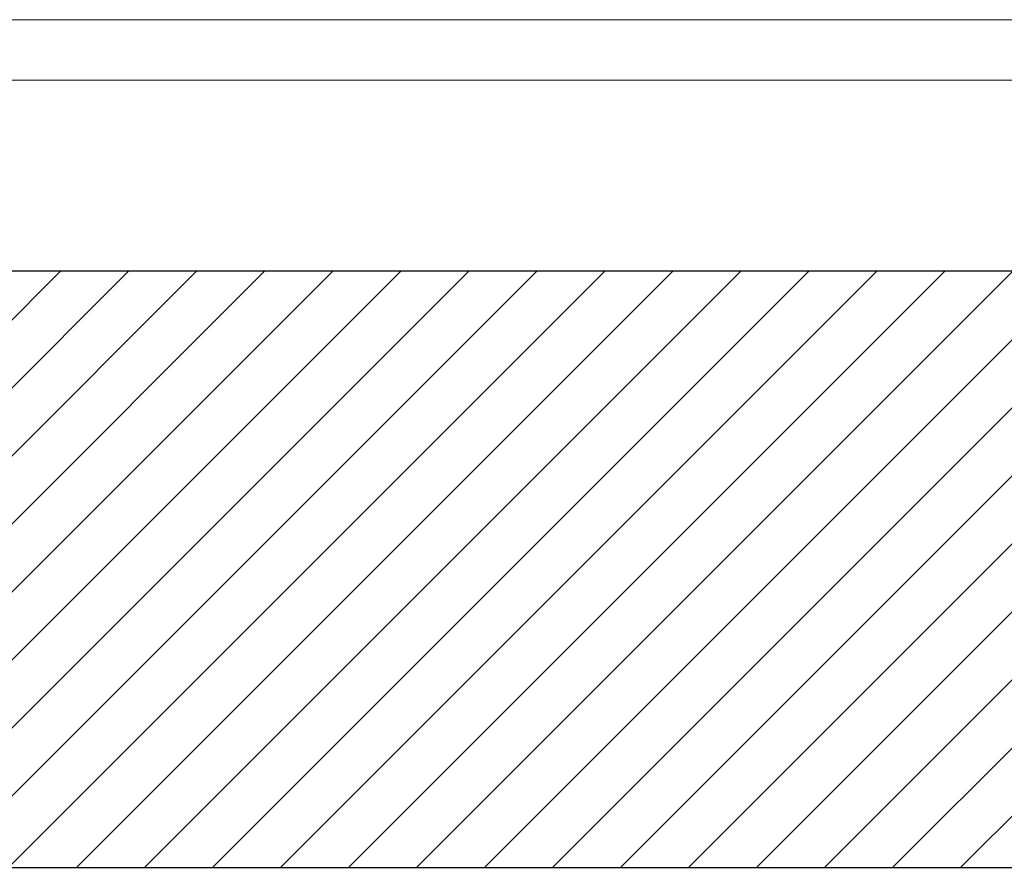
# Model space of a CAD drawing. Header units: millimetres. Extents: x 0 to 39025, y 0 to 11880.
# Tile 9 of 64: x 11991 to 13616, y 10473 to 11880. Entities that reach past the tile are written whole.
import ezdxf

# ---------------------------------------------------------------- set-up
doc = ezdxf.new("R2010")
doc.units = ezdxf.units.MM
doc.layers.add('FORMAT', color=7, linetype='Continuous')
doc.layers.add('ODMIKI funkcionalni', color=253, linetype='Continuous')

msp = doc.modelspace()

# ---------------------------------------------------------------- hatches: boundary and pattern name
at = {"layer": 'ODMIKI funkcionalni'}
h = msp.add_hatch(dxfattribs=at)
h.set_pattern_fill('ANSI31', color=256, scale=25)
h.set_pattern_definition([(45, (0, 640.926), (-56.1266, 56.1266), [])])
h.paths.add_polyline_path([(15991.6, 11465.7), (9866.5, 11465.7), (9866.5, 8759.1), (10366.3, 8759.1), (10366.3, 10480.9), (15192.9, 10480.9), (15192.9, 8759.1), (15991.6, 8759.1)])

# ---------------------------------------------------------------- linework, layer by layer
at = {"layer": 'FORMAT', "color": 7, "linetype": 'Continuous', "lineweight": 18, "ltscale": 27}
for p, q in [((0, 11880), (35692.8, 11880)), ((500, 11780), (35592.8, 11780))]:
    msp.add_line(p, q, dxfattribs=at)
at = {"layer": 'ODMIKI funkcionalni', "ltscale": 10}
for p, q in [((9866.5, 11465.7), (15991.6, 11465.7)), ((10366.3, 10480.9), (15192.9, 10480.9))]:
    msp.add_line(p, q, dxfattribs=at)

doc.saveas('drawing.dxf')
